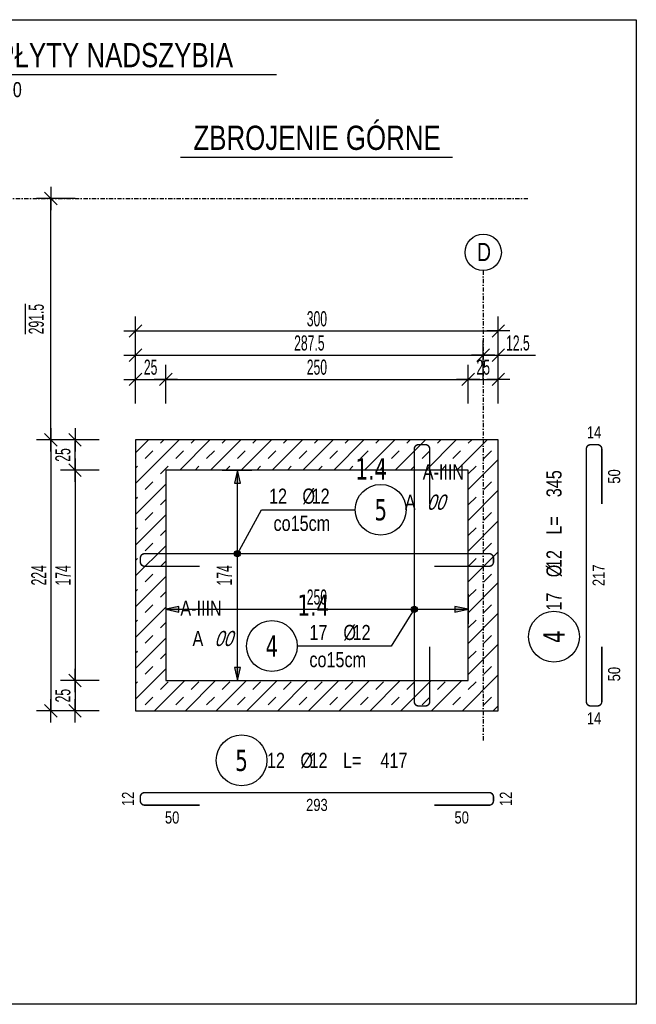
# Model space of a CAD drawing. Header units: millimetres. Extents: x -16329 to 169533, y -50079 to -15666.
# Tile 3 of 13: x -15711 to -15201, y -16480 to -15666. Entities that reach past the tile are written whole.
import ezdxf
from ezdxf.enums import TextEntityAlignment as Align

# ---------------------------------------------------------------- set-up
doc = ezdxf.new("R2010")
doc.units = ezdxf.units.MM
doc.header["$LTSCALE"] = 10
doc.linetypes.add('MO', pattern=[0.7, 0.35, -0.17, 0.01, -0.17])
doc.layers.add('BA_obw', color=230, linetype='Continuous', plot=False)
doc.layers.add('BZ_pom', color=6, linetype='Continuous', plot=False)
for name, color, linetype in [('BA_txs', 2, 'Continuous'), ('BA_wic', 1, 'Continuous'), ('BA_wym', 1, 'Continuous'), ('BD_osm', 1, 'MO'), ('BD_wig', 3, 'Continuous'), ('BZ_odn', 1, 'Continuous'), ('BZ_opi1', 7, 'Continuous'), ('BZ_opi2', 4, 'Continuous'), ('BZ_opi3', 30, 'Continuous'), ('BZ_opi4', 53, 'Continuous'), ('BZ_P_wid', 3, 'Continuous'), ('BZ_P_wyc', 134, 'Continuous'), ('BZ_sym', 7, 'Continuous'), ('BZ_szr', 1, 'Continuous'), ('BZ_txg', 3, 'Continuous'), ('BZ_txs', 2, 'Continuous'), ('BZ_wym', 1, 'Continuous')]:
    doc.layers.add(name, color=color, linetype=linetype)
doc.styles.add('BIKTBG', font='tahoma.ttf', dxfattribs={"width": 0.85})
doc.styles.add('BIKTC', font='bikromsw.shx', dxfattribs={"width": 0.85})
doc.styles.add('BIKTG', font='bikromsw.shx', dxfattribs={"width": 0.8})
doc.styles.add('BIKTS', font='bikromsw.shx', dxfattribs={"width": 0.8})
doc.styles.add('BIKWYM', font='bikromsw.shx', dxfattribs={"width": 0.6})
doc.dimstyles.new('BA_KR_50_cm', dxfattribs={"dimscale": 0.5, "dimtxt": 25, "dimasz": 1.666667, "dimexe": 24, "dimexo": 0, "dimgap": 0, "dimtad": 0, "dimdec": 1, "dimrnd": 0.5, "dimzin": 9, "dimdsep": 46, "dimtxsty": 'BIKWYM', "dimblk": 'WYM-KR', "dimcen": 0, "dimdle": 20, "dimclrd": 256, "dimclre": 256, "dimclrt": 7, "dimadec": 0, "dimazin": 0, "dimtfac": 0.033333, "dimtdec": 1, "dimtmove": 0, "dimatfit": 3, "dimldrblk": 'WYM-KR', "dimfxl": 1, "dimtvp": 0.8, "dimtolj": 1, "dimarcsym": 0})
doc.dimstyles.new('BZ_KP_50_cm', dxfattribs={"dimscale": 0.5, "dimtxt": 25, "dimasz": 1.666667, "dimexe": 24, "dimexo": 0, "dimgap": 0, "dimtad": 0, "dimdec": 1, "dimrnd": 0.5, "dimzin": 9, "dimdsep": 46, "dimtxsty": 'BIKWYM', "dimblk": 'WYM-KR', "dimblk1": 'WYM-KP', "dimblk2": 'WYM-KP', "dimsah": 1, "dimcen": 0, "dimdle": 20, "dimclrd": 256, "dimclre": 256, "dimclrt": 7, "dimadec": 0, "dimazin": 0, "dimtfac": 0.033333, "dimtdec": 1, "dimtmove": 0, "dimatfit": 3, "dimldrblk": 'WYM-KP', "dimfxl": 1, "dimtvp": 0.8, "dimtolj": 1, "dimarcsym": 0})
doc.dimstyles.new('BZ_ST_50_cm', dxfattribs={"dimscale": 0.5, "dimtxt": 25, "dimasz": 1.666667, "dimexe": 24, "dimexo": 0, "dimgap": 0, "dimtad": 0, "dimdec": 1, "dimrnd": 0.5, "dimdsep": 46, "dimtxsty": 'BIKWYM', "dimblk": 'WYM-ST', "dimcen": 0, "dimdle": 20, "dimclrd": 256, "dimclre": 256, "dimclrt": 7, "dimadec": 0, "dimazin": 0, "dimtfac": 0.033333, "dimtdec": 1, "dimtix": 1, "dimtmove": 2, "dimatfit": 3, "dimldrblk": 'WYM-ST', "dimfxl": 25, "dimfxlon": 1, "dimtvp": 0.8, "dimtolj": 1, "dimtzin": 0, "dimarcsym": 0})

# ---------------------------------------------------------------- blocks, each defined once
blk = doc.blocks.new('eoprz')
blk = doc.blocks.new('WYM-KR')
at = {"linetype": 'ByBlock'}
blk.add_line((11.52, 0), (-11.52, 0), dxfattribs=at)
at = {"color": 7, "linetype": 'ByBlock'}
blk.add_line((6.24, 6.24), (-6.24, -6.24), dxfattribs=at)
blk = doc.blocks.new('*D49')
at = {"layer": 'BA_wym', "lineweight": -2}
for p, q in [((-15614.79, -15983.31), (-15614.79, -15951.31)), ((-15589.79, -15983.31), (-15589.79, -15951.31)), ((-15613.95, -15963.31), (-15590.62, -15963.31))]:
    blk.add_line(p, q, dxfattribs=at)
at = {"layer": 'Defpoints', "color": 0, "lineweight": -2}
for p in [(-15589.79, -15963.31), (-15614.79, -16013.31), (-15589.79, -16038.31)]:
    blk.add_point(p, dxfattribs=at)
at = {"layer": 'BA_wym', "lineweight": -2, "xscale": 0.8333333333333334, "yscale": 0.8333333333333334, "zscale": 0.8333333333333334, "rotation": 180}
blk.add_blockref('WYM-KR', (-15614.79, -15963.31), dxfattribs=at)
at = {"layer": 'BA_wym', "lineweight": -2, "xscale": 0.8333333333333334, "yscale": 0.8333333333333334, "zscale": 0.8333333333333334}
blk.add_blockref('WYM-KR', (-15589.79, -15963.31), dxfattribs=at)
at = {"layer": 'BA_wym', "color": 7, "lineweight": -2, "insert": (-15602.29, -15953.31), "char_height": 12.5, "attachment_point": 5, "style": 'BIKWYM'}
blk.add_mtext('\\A1;25', dxfattribs=at)
blk = doc.blocks.new('*D50')
at = {"layer": 'BA_wym', "lineweight": -2}
for p, q in [((-15589.79, -15983.31), (-15589.79, -15951.31)), ((-15339.79, -15983.31), (-15339.79, -15951.31)), ((-15588.95, -15963.31), (-15340.62, -15963.31))]:
    blk.add_line(p, q, dxfattribs=at)
at = {"layer": 'Defpoints', "color": 0, "lineweight": -2}
for p in [(-15339.79, -15963.31), (-15589.79, -16038.31), (-15339.79, -16041.62)]:
    blk.add_point(p, dxfattribs=at)
at = {"layer": 'BA_wym', "lineweight": -2, "xscale": 0.8333333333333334, "yscale": 0.8333333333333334, "zscale": 0.8333333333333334, "rotation": 180}
blk.add_blockref('WYM-KR', (-15589.79, -15963.31), dxfattribs=at)
at = {"layer": 'BA_wym', "lineweight": -2, "xscale": 0.8333333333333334, "yscale": 0.8333333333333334, "zscale": 0.8333333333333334}
blk.add_blockref('WYM-KR', (-15339.79, -15963.31), dxfattribs=at)
at = {"layer": 'BA_wym', "color": 7, "lineweight": -2, "insert": (-15464.79, -15953.31), "char_height": 12.5, "attachment_point": 5, "style": 'BIKWYM'}
blk.add_mtext('\\A1;250', dxfattribs=at)
blk = doc.blocks.new('*D51')
at = {"layer": 'BA_wym', "lineweight": -2}
for p, q in [((-15339.79, -15983.31), (-15339.79, -15951.31)), ((-15314.79, -15983.31), (-15314.79, -15951.31)), ((-15338.95, -15963.31), (-15315.62, -15963.31))]:
    blk.add_line(p, q, dxfattribs=at)
at = {"layer": 'Defpoints', "color": 0, "lineweight": -2}
for p in [(-15314.79, -15963.31), (-15314.79, -16013.31), (-15339.79, -16041.62)]:
    blk.add_point(p, dxfattribs=at)
at = {"layer": 'BA_wym', "lineweight": -2, "xscale": 0.8333333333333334, "yscale": 0.8333333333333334, "zscale": 0.8333333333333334, "rotation": 180}
blk.add_blockref('WYM-KR', (-15339.79, -15963.31), dxfattribs=at)
at = {"layer": 'BA_wym', "lineweight": -2, "xscale": 0.8333333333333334, "yscale": 0.8333333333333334, "zscale": 0.8333333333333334}
blk.add_blockref('WYM-KR', (-15314.79, -15963.31), dxfattribs=at)
at = {"layer": 'BA_wym', "color": 7, "lineweight": -2, "insert": (-15327.29, -15953.31), "char_height": 12.5, "attachment_point": 5, "style": 'BIKWYM'}
blk.add_mtext('\\A1;25', dxfattribs=at)
blk = doc.blocks.new('*D52')
at = {"layer": 'BA_wym', "lineweight": -2}
for p, q in [((-15614.79, -15963.31), (-15614.79, -15931.31)), ((-15327.29, -15963.31), (-15327.29, -15931.31)), ((-15613.95, -15943.31), (-15328.12, -15943.31))]:
    blk.add_line(p, q, dxfattribs=at)
at = {"layer": 'Defpoints', "color": 0, "lineweight": -2}
for p in [(-15327.29, -15943.31), (-15327.29, -16013.31), (-15614.79, -16031.28)]:
    blk.add_point(p, dxfattribs=at)
at = {"layer": 'BA_wym', "lineweight": -2, "xscale": 0.8333333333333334, "yscale": 0.8333333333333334, "zscale": 0.8333333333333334, "rotation": 180}
blk.add_blockref('WYM-KR', (-15614.79, -15943.31), dxfattribs=at)
at = {"layer": 'BA_wym', "lineweight": -2, "xscale": 0.8333333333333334, "yscale": 0.8333333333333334, "zscale": 0.8333333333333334}
blk.add_blockref('WYM-KR', (-15327.29, -15943.31), dxfattribs=at)
at = {"layer": 'BA_wym', "color": 7, "lineweight": -2, "insert": (-15471.04, -15933.31), "char_height": 12.5, "attachment_point": 5, "style": 'BIKWYM'}
blk.add_mtext('\\A1;287.5', dxfattribs=at)
blk = doc.blocks.new('*D53')
at = {"layer": 'BA_wym', "lineweight": -2}
for p, q in [((-15327.29, -15963.31), (-15327.29, -15931.31)), ((-15314.79, -15963.31), (-15314.79, -15931.31)), ((-15328.12, -15943.31), (-15328.95, -15943.31)), ((-15327.29, -15943.31), (-15314.79, -15943.31)), ((-15313.95, -15943.31), (-15284.07, -15943.31))]:
    blk.add_line(p, q, dxfattribs=at)
at = {"layer": 'Defpoints', "color": 0, "lineweight": -2}
for p in [(-15314.79, -15943.31), (-15327.29, -16013.31), (-15314.79, -16031.28)]:
    blk.add_point(p, dxfattribs=at)
at = {"layer": 'BA_wym', "lineweight": -2, "xscale": 0.8333333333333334, "yscale": 0.8333333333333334, "zscale": 0.8333333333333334}
blk.add_blockref('WYM-KR', (-15327.29, -15943.31), dxfattribs=at)
at = {"layer": 'BA_wym', "lineweight": -2, "xscale": 0.8333333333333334, "yscale": 0.8333333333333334, "zscale": 0.8333333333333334, "rotation": 180}
blk.add_blockref('WYM-KR', (-15314.79, -15943.31), dxfattribs=at)
at = {"layer": 'BA_wym', "color": 7, "lineweight": -2, "insert": (-15298.6, -15933.31), "char_height": 12.5, "attachment_point": 5, "style": 'BIKWYM'}
blk.add_mtext('\\A1;12.5', dxfattribs=at)
blk = doc.blocks.new('*D54')
at = {"layer": 'BA_wym', "lineweight": -2}
for p, q in [((-15614.79, -15943.31), (-15614.79, -15911.31)), ((-15314.79, -15943.31), (-15314.79, -15911.31)), ((-15613.95, -15923.31), (-15315.62, -15923.31))]:
    blk.add_line(p, q, dxfattribs=at)
at = {"layer": 'Defpoints', "color": 0, "lineweight": -2}
for p in [(-15314.79, -15923.31), (-15614.79, -16013.31), (-15314.79, -16013.31)]:
    blk.add_point(p, dxfattribs=at)
at = {"layer": 'BA_wym', "lineweight": -2, "xscale": 0.8333333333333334, "yscale": 0.8333333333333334, "zscale": 0.8333333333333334, "rotation": 180}
blk.add_blockref('WYM-KR', (-15614.79, -15923.31), dxfattribs=at)
at = {"layer": 'BA_wym', "lineweight": -2, "xscale": 0.8333333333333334, "yscale": 0.8333333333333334, "zscale": 0.8333333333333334}
blk.add_blockref('WYM-KR', (-15314.79, -15923.31), dxfattribs=at)
at = {"layer": 'BA_wym', "color": 7, "lineweight": -2, "insert": (-15464.79, -15913.31), "char_height": 12.5, "attachment_point": 5, "style": 'BIKWYM'}
blk.add_mtext('\\A1;300', dxfattribs=at)
blk = doc.blocks.new('*D55')
at = {"layer": 'BA_wym', "lineweight": -2}
for p, q in [((-15644.79, -16013.31), (-15676.79, -16013.31)), ((-15664.79, -16037.47), (-15664.79, -16014.14)), ((-15644.79, -16038.31), (-15676.79, -16038.31))]:
    blk.add_line(p, q, dxfattribs=at)
at = {"layer": 'Defpoints', "color": 0, "lineweight": -2}
for p in [(-15664.79, -16013.31), (-15644.79, -16013.31), (-15644.79, -16038.31)]:
    blk.add_point(p, dxfattribs=at)
at = {"layer": 'BA_wym', "lineweight": -2, "xscale": 0.8333333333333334, "yscale": 0.8333333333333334, "zscale": 0.8333333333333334}
for p, rotation in [((-15664.79, -16013.31), 90), ((-15664.79, -16038.31), 270)]:
    blk.add_blockref('WYM-KR', p, dxfattribs=dict(at, rotation=rotation))
at = {"layer": 'BA_wym', "color": 7, "lineweight": -2, "insert": (-15674.79, -16025.81), "char_height": 12.5, "attachment_point": 5, "rotation": 90, "style": 'BIKWYM'}
blk.add_mtext('\\A1;25', dxfattribs=at)
blk = doc.blocks.new('*D56')
at = {"layer": 'BA_wym', "lineweight": -2}
for p, q in [((-15644.79, -16038.31), (-15676.79, -16038.31)), ((-15664.79, -16039.14), (-15664.79, -16211.47)), ((-15644.79, -16212.31), (-15676.79, -16212.31))]:
    blk.add_line(p, q, dxfattribs=at)
at = {"layer": 'Defpoints', "color": 0, "lineweight": -2}
for p in [(-15644.79, -16038.31), (-15664.79, -16212.31), (-15644.79, -16212.31)]:
    blk.add_point(p, dxfattribs=at)
at = {"layer": 'BA_wym', "lineweight": -2, "xscale": 0.8333333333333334, "yscale": 0.8333333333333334, "zscale": 0.8333333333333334}
for p, rotation in [((-15664.79, -16038.31), 90), ((-15664.79, -16212.31), 270)]:
    blk.add_blockref('WYM-KR', p, dxfattribs=dict(at, rotation=rotation))
at = {"layer": 'BA_wym', "color": 7, "lineweight": -2, "insert": (-15674.79, -16125.31), "char_height": 12.5, "attachment_point": 5, "rotation": 90, "style": 'BIKWYM'}
blk.add_mtext('\\A1;174', dxfattribs=at)
blk = doc.blocks.new('*D57')
at = {"layer": 'BA_wym', "lineweight": -2}
for p, q in [((-15644.79, -16212.31), (-15676.79, -16212.31)), ((-15664.79, -16213.14), (-15664.79, -16236.47)), ((-15644.79, -16237.31), (-15676.79, -16237.31))]:
    blk.add_line(p, q, dxfattribs=at)
at = {"layer": 'Defpoints', "color": 0, "lineweight": -2}
for p in [(-15644.79, -16212.31), (-15664.79, -16237.31), (-15644.79, -16237.31)]:
    blk.add_point(p, dxfattribs=at)
at = {"layer": 'BA_wym', "lineweight": -2, "xscale": 0.8333333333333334, "yscale": 0.8333333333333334, "zscale": 0.8333333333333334}
for p, rotation in [((-15664.79, -16212.31), 90), ((-15664.79, -16237.31), 270)]:
    blk.add_blockref('WYM-KR', p, dxfattribs=dict(at, rotation=rotation))
at = {"layer": 'BA_wym', "color": 7, "lineweight": -2, "insert": (-15674.79, -16224.81), "char_height": 12.5, "attachment_point": 5, "rotation": 90, "style": 'BIKWYM'}
blk.add_mtext('\\A1;25', dxfattribs=at)
blk = doc.blocks.new('*D58')
at = {"layer": 'BA_wym', "lineweight": -2}
for p, q in [((-15664.79, -16013.31), (-15696.79, -16013.31)), ((-15684.79, -16014.14), (-15684.79, -16236.47)), ((-15664.79, -16237.31), (-15696.79, -16237.31))]:
    blk.add_line(p, q, dxfattribs=at)
at = {"layer": 'Defpoints', "color": 0, "lineweight": -2}
for p in [(-15664.79, -16013.31), (-15684.79, -16237.31), (-15664.79, -16237.31)]:
    blk.add_point(p, dxfattribs=at)
at = {"layer": 'BA_wym', "lineweight": -2, "xscale": 0.8333333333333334, "yscale": 0.8333333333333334, "zscale": 0.8333333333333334}
for p, rotation in [((-15684.79, -16013.31), 90), ((-15684.79, -16237.31), 270)]:
    blk.add_blockref('WYM-KR', p, dxfattribs=dict(at, rotation=rotation))
at = {"layer": 'BA_wym', "color": 7, "lineweight": -2, "insert": (-15694.79, -16125.31), "char_height": 12.5, "attachment_point": 5, "rotation": 90, "style": 'BIKWYM'}
blk.add_mtext('\\A1;224', dxfattribs=at)
blk = doc.blocks.new('*D59')
at = {"layer": 'BA_wym', "lineweight": -2}
for p, q in [((-15664.79, -15813.74), (-15696.79, -15813.74)), ((-15684.79, -16012.47), (-15684.79, -15814.57)), ((-15664.79, -16013.31), (-15696.79, -16013.31))]:
    blk.add_line(p, q, dxfattribs=at)
at = {"layer": 'Defpoints', "color": 0, "lineweight": -2}
for p in [(-15684.79, -15813.74), (-15664.79, -15813.74), (-15664.79, -16013.31)]:
    blk.add_point(p, dxfattribs=at)
at = {"layer": 'BA_wym', "lineweight": -2, "xscale": 0.8333333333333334, "yscale": 0.8333333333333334, "zscale": 0.8333333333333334}
for p, rotation in [((-15684.79, -15813.74), 90), ((-15684.79, -16013.31), 270)]:
    blk.add_blockref('WYM-KR', p, dxfattribs=dict(at, rotation=rotation))
at = {"layer": 'BA_wym', "color": 7, "lineweight": -2, "insert": (-15696.79, -15913.52), "char_height": 12.5, "attachment_point": 5, "rotation": 90, "style": 'BIKWYM'}
blk.add_mtext('\\A1;\\O291.5', dxfattribs=at)
blk = doc.blocks.new('WYM-ST')
blk.add_hatch(color=256).paths.add_polyline_path([(-13, 2.88), (0, 0), (-13, -2.88)])
blk.add_lwpolyline([(0, 0), (-13, 2.88), (-13, -2.88), (0, 0)])
blk = doc.blocks.new('*D60')
at = {"layer": 'BZ_wym', "lineweight": -2}
for p, q in [((-15543.01, -16038.31), (-15518.51, -16038.31)), ((-15530.51, -16211.47), (-15530.51, -16039.14)), ((-15543.01, -16212.31), (-15518.51, -16212.31))]:
    blk.add_line(p, q, dxfattribs=at)
at = {"layer": 'Defpoints', "color": 0, "lineweight": -2}
for p in [(-15550.51, -16038.31), (-15530.51, -16038.31), (-15550.51, -16212.31)]:
    blk.add_point(p, dxfattribs=at)
at = {"layer": 'BZ_wym', "lineweight": -2, "xscale": 0.8333333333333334, "yscale": 0.8333333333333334, "zscale": 0.8333333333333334}
for p, rotation in [((-15530.51, -16038.31), 90), ((-15530.51, -16212.31), 270)]:
    blk.add_blockref('WYM-ST', p, dxfattribs=dict(at, rotation=rotation))
at = {"layer": 'BZ_wym', "color": 7, "lineweight": -2, "insert": (-15541.31, -16125.31), "char_height": 12.5, "attachment_point": 5, "rotation": 90, "style": 'BIKWYM'}
blk.add_mtext('\\A1;174', dxfattribs=at)
blk = doc.blocks.new('*D61')
at = {"layer": 'BZ_wym', "lineweight": -2}
for p, q in [((-15589.79, -16140.87), (-15589.79, -16165.37)), ((-15339.79, -16140.87), (-15339.79, -16165.37)), ((-15588.95, -16153.37), (-15340.62, -16153.37))]:
    blk.add_line(p, q, dxfattribs=at)
at = {"layer": 'Defpoints', "color": 0, "lineweight": -2}
for p in [(-15589.79, -16133.37), (-15339.79, -16133.37), (-15339.79, -16153.37)]:
    blk.add_point(p, dxfattribs=at)
at = {"layer": 'BZ_wym', "lineweight": -2, "xscale": 0.8333333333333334, "yscale": 0.8333333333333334, "zscale": 0.8333333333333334, "rotation": 180}
blk.add_blockref('WYM-ST', (-15589.79, -16153.37), dxfattribs=at)
at = {"layer": 'BZ_wym', "lineweight": -2, "xscale": 0.8333333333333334, "yscale": 0.8333333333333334, "zscale": 0.8333333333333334}
blk.add_blockref('WYM-ST', (-15339.79, -16153.37), dxfattribs=at)
at = {"layer": 'BZ_wym', "color": 7, "lineweight": -2, "insert": (-15464.79, -16143.37), "char_height": 12.5, "attachment_point": 5, "style": 'BIKWYM'}
blk.add_mtext('\\A1;250', dxfattribs=at)
blk = doc.blocks.new('WYM-KP')
blk.add_hatch(color=256).paths.add_polyline_path([(3, 0, 1), (-3, 0, 1)])
blk.add_circle((0, 0), 3)
blk = doc.blocks.new('bik_BlkOpPret', base_point=(1524.45, 7050.26))
at = {"layer": 'BZ_opi1', "style": 'BIKTS', "width": 0.6}
for tag, p in [('SZTUK', (1533.83, 7057.76)), ('PRZEDR_FI', (1554.72, 7057.76)), ('PRZEKROJ', (1563.29, 7057.76)), ('PRZEDR_L', (1533.83, 7024.01)), ('DLUGOSC', (1568.65, 7024.01)), ('UWAGA', (1533.83, 6997.76))]:
    blk.add_attdef(tag, p, '', height=18.75, dxfattribs=at)
at = {"layer": 'BZ_opi2', "style": 'BIKTBG', "width": 0.6}
blk.add_attdef('NUMER', text='', height=26.25, dxfattribs=at).set_placement((1620.77, 7050.26), align=Align.MIDDLE_CENTER)
at = {"layer": 'BZ_pom', "width": 0.6}
for tag, p, height, style in [('POZYCJA', (1589.27, 7087.76), 26.25, 'BIKTBG'), ('GATUNEK', (1630.22, 7087.76), 18.75, 'BIKTS'), ('METODA_L', (1639.09, 7050.26), 18.75, 'BIKTS'), ('EURO_KOD', (1663.74, 7050.26), 18.75, 'BIKTS')]:
    blk.add_attdef(tag, p, '', height=height, dxfattribs=dict(at, style=style))
at = {"layer": 'BZ_wym', "width": 0.6}
for tag, p, height, style, flags in [('PRZEDR_NR', (1533.83, 6969.63), 26.25, 'BIKTBG', 1), ('PRZEDR_SZT', (1533.83, 6941.51), 18.75, 'BIKTS', 1), ('TYP_PRETA', (1533.83, 6913.38), 18.75, 'BIKTS', 3), ('EURO_KOD_SEGMENTY', (1567.58, 6885.26), 18.75, 'BIKTS', 3), ('HAK_1', (1533.83, 6857.13), 18.75, 'BIKTS', 3), ('HAK_2', (1533.83, 6829.01), 18.75, 'BIKTS', 3), ('ID', (1533.83, 6800.88), 18.75, 'BIKTS', 3), ('ID_C', (1533.83, 6772.76), 18.75, 'BIKTS', 3), ('b_atr_0', (1533.83, 6744.63), 18.75, 'BIKTS', 3)]:
    blk.add_attdef(tag, p, '', height=height, dxfattribs=dict(at, style=style, flags=flags))
blk = doc.blocks.new('bik_BlkOpPretW', base_point=(-8229.32, 29338.93))
at = {"layer": 'BZ_opi2', "style": 'BIKTBG', "width": 0.8}
blk.add_attdef('NUMER', text='', height=35, dxfattribs=at).set_placement((-8167.32, 29338.93), align=Align.MIDDLE_CENTER)
at = {"layer": 'BZ_opi4', "style": 'BIKTS', "width": 0.8}
for tag, p in [('SZTUK', (-8124.28, 29326.43)), ('PRZEDR_FI', (-8050, 29326.43)), ('PRZEKROJ', (-8034.76, 29326.43)), ('PRZEDR_L', (-7979.52, 29326.43)), ('DLUGOSC', (-7917.62, 29326.43))]:
    blk.add_attdef(tag, p, '', height=25, dxfattribs=at)
at = {"layer": 'BZ_pom', "width": 0.8}
for tag, p, height, style, flags in [('POZYCJA', (-8124.28, 29288.93), 35, 'BIKTBG', 3), ('GATUNEK', (-8124.28, 29251.43), 25, 'BIKTS', 1), ('METODA_L', (-8124.28, 29176.43), 25, 'BIKTS', 3)]:
    blk.add_attdef(tag, p, '', height=height, dxfattribs=dict(at, style=style, flags=flags))
at = {"layer": 'BZ_wym', "width": 0.8}
for tag, p, height, style, flags in [('UWAGA', (-8124.28, 29213.93), 25, 'BIKTS', 1), ('TYP_PRETA', (-8124.28, 29138.93), 25, 'BIKTS', 3), ('PRZEDR_NR', (-8124.28, 29101.43), 35, 'BIKTBG', 1), ('PRZEDR_SZT', (-8124.28, 29063.93), 25, 'BIKTS', 1), ('EURO_KOD', (-8124.28, 29026.43), 25, 'BIKTS', 3), ('EURO_KOD_SEGMENTY', (-8070, 29026.43), 25, 'BIKTS', 3), ('HAK_1', (-8124.28, 28988.93), 25, 'BIKTS', 3), ('HAK_2', (-8124.28, 28951.43), 25, 'BIKTS', 3), ('ID', (-8124.28, 28913.93), 25, 'BIKTS', 3), ('ID_C', (-8124.28, 28876.43), 25, 'BIKTS', 3), ('b_atr_0', (-8124.28, 28838.93), 25, 'BIKTS', 3)]:
    blk.add_attdef(tag, p, '', height=height, dxfattribs=dict(at, style=style, flags=flags))

msp = doc.modelspace()

# ---------------------------------------------------------------- hatches: boundary and pattern name
at = {"layer": 'BZ_szr'}
h = msp.add_hatch(dxfattribs=at)
h.set_pattern_fill('BIK_ZELBET', color=8, scale=90, angle=45, pattern_type=2)
h.set_pattern_definition([(45, (-2605.323, 982.05), (-12.727922, 12.727922), []), (45, (-2611.687, 988.414), (-12.727922, 12.727922), [9, -9])])
h.paths.add_polyline_path([(-15614.84, -16237.31), (-15614.84, -16013.31), (-15314.79, -16013.31), (-15314.79, -16237.31)])
h.paths.add_polyline_path([(-15589.79, -16212.31), (-15589.79, -16038.31), (-15339.79, -16038.31), (-15339.79, -16212.31)], flags=16)

# ---------------------------------------------------------------- linework, layer by layer
at = {"layer": 'BA_obw', "lineweight": -2}
msp.add_lwpolyline([(-16329.28, -15665.97), (-15200.7, -15665.97), (-15200.7, -16479.98), (-16329.28, -16479.98)], close=True, dxfattribs=at)
at = {"layer": 'BA_wic'}
msp.add_circle((-15327.29, -15858.31), 15, dxfattribs=at)
at = {"layer": 'BD_osm'}
for points in [[(-15734.79, -15813.74), (-15289.79, -15813.74)], [(-15327.29, -15873.31), (-15327.29, -16262.31)]]:
    msp.add_lwpolyline(points, dxfattribs=at)
at = {"layer": 'BD_wig'}
for points in [[(-15614.79, -16237.31), (-15314.79, -16237.31), (-15314.79, -16013.31), (-15614.79, -16013.31)], [(-15589.79, -16212.31), (-15339.79, -16212.31), (-15339.79, -16038.31), (-15589.79, -16038.31)]]:
    msp.add_lwpolyline(points, close=True, dxfattribs=at)
at = {"layer": 'BZ_odn', "lineweight": -2}
for centre in [(-15412.03, -16071.11), (-15501.99, -16183.79)]:
    msp.add_circle(centre, 21, dxfattribs=at)
at = {"layer": 'BZ_odn', "color": 252, "lineweight": -2}
for centre in [(-15268.77, -16176.08), (-15527.09, -16278.3)]:
    msp.add_circle(centre, 21, dxfattribs=at)
at = {"layer": 'BZ_P_wid', "lineweight": -2, "const_width": 1.2}
for points in [[(-15371.52, -16066.31), (-15371.52, -16020.91, 0.414214), (-15375.12, -16017.31), (-15380.72, -16017.31, 0.414214), (-15384.32, -16020.91), (-15384.32, -16229.71, 0.414214), (-15380.72, -16233.31), (-15375.12, -16233.31, 0.414214), (-15371.52, -16229.71), (-15371.52, -16184.31)], [(-15367.79, -16117.83), (-15322.39, -16117.83, 0.414214), (-15318.79, -16114.23), (-15318.79, -16111.03, 0.414214), (-15322.39, -16107.43), (-15607.19, -16107.43, 0.414214), (-15610.79, -16111.03), (-15610.79, -16114.23, 0.414214), (-15607.19, -16117.83), (-15561.79, -16117.83)]]:
    msp.add_lwpolyline(points, format="xyb", dxfattribs=at)
at = {"layer": 'BZ_P_wyc', "linetype": 'Continuous', "lineweight": -2, "const_width": 1.2}
for points in [[(-15229.23, -16066.31), (-15229.23, -16020.91, 0.414214), (-15232.83, -16017.31), (-15238.43, -16017.31, 0.414214), (-15242.03, -16020.91), (-15242.03, -16229.71, 0.414214), (-15238.43, -16233.31), (-15232.83, -16233.31, 0.414214), (-15229.23, -16229.71), (-15229.23, -16184.31)], [(-15367.79, -16315.34), (-15322.39, -16315.34, 0.414214), (-15318.79, -16311.74), (-15318.79, -16308.54, 0.414214), (-15322.39, -16304.94), (-15607.19, -16304.94, 0.414214), (-15610.79, -16308.54), (-15610.79, -16311.74, 0.414214), (-15607.19, -16315.34), (-15561.79, -16315.34)]]:
    msp.add_lwpolyline(points, format="xyb", dxfattribs=at)
at = {"layer": 'BZ_txg'}
for points in [[(-15981.88, -15711.27), (-15498.22, -15711.27)], [(-15577.5, -15779.6), (-15352.61, -15779.6)]]:
    msp.add_lwpolyline(points, dxfattribs=at)

# ---------------------------------------------------------------- block references
at = {"lineweight": -2}
ref = msp.add_blockref('bik_BlkOpPret', (-15510.65, -16071.11), dxfattribs=at)
ref.add_attrib('NUMER', '5', dxfattribs={"layer": 'BZ_opi2', "lineweight": -2, "height": 17.5, "style": 'BIKTBG', "width": 0.8}).set_placement((-15412.03, -16071.11), align=Align.MIDDLE_CENTER)
ref.add_attrib('POZYCJA', '1.4', (-15433.03, -16046.11), dxfattribs={"layer": 'BZ_pom', "lineweight": -2, "height": 17.5, "style": 'BIKTBG', "width": 0.8})
ref.add_attrib('SZTUK', '12', (-15504.4, -16066.11), dxfattribs={"layer": 'BZ_opi1', "lineweight": -2, "height": 12.5, "style": 'BIKTS', "width": 0.8})
ref.add_attrib('GATUNEK', 'A-IIIN', (-15377.28, -16046.11), dxfattribs={"layer": 'BZ_pom', "lineweight": -2, "height": 12.5, "style": 'BIKTS', "width": 0.8})
ref.add_attrib('PRZEKROJ', '12', (-15469.16, -16066.11), dxfattribs={"layer": 'BZ_opi1', "lineweight": -2, "height": 12.5, "style": 'BIKTS', "width": 0.8})
ref.add_attrib('UWAGA', 'co15cm', (-15500.65, -16088.61), dxfattribs={"layer": 'BZ_opi1', "lineweight": -2, "height": 12.5, "style": 'BIKTS', "width": 0.8})
ref.add_attrib('METODA_L', 'A', (-15392.08, -16071.11), dxfattribs={"layer": 'BZ_pom', "lineweight": -2, "height": 12.5, "style": 'BIKTS', "width": 0.8})
ref.add_attrib('PRZEDR_FI', '%%c', (-15476.78, -16066.11), dxfattribs={"layer": 'BZ_opi1', "lineweight": -2, "height": 12.5, "style": 'BIKTS', "width": 0.8})
ref.add_attrib('EURO_KOD', '00', (-15373.98, -16071.11), dxfattribs={"layer": 'BZ_pom', "lineweight": -2, "height": 12.5, "style": 'BIKTS', "oblique": 18, "width": 0.8})
ref = msp.add_blockref('bik_BlkOpPretW', (-15268.77, -16207.08), dxfattribs=dict(at, rotation=90))
ref.add_attrib('NUMER', '4', dxfattribs={"layer": 'BZ_opi2', "lineweight": -2, "height": 17.5, "rotation": 90, "style": 'BIKTBG', "width": 0.8}).set_placement((-15268.77, -16176.08), align=Align.MIDDLE_CENTER)
ref.add_attrib('SZTUK', '17', (-15262.52, -16154.55), dxfattribs={"layer": 'BZ_opi4', "lineweight": -2, "height": 12.5, "rotation": 90, "style": 'BIKTS', "width": 0.8})
ref.add_attrib('PRZEKROJ', '12', (-15262.52, -16119.31), dxfattribs={"layer": 'BZ_opi4', "lineweight": -2, "height": 12.5, "rotation": 90, "style": 'BIKTS', "width": 0.8})
ref.add_attrib('DLUGOSC', '345', (-15262.52, -16060.74), dxfattribs={"layer": 'BZ_opi4', "lineweight": -2, "height": 12.5, "rotation": 90, "style": 'BIKTS', "width": 0.8})
ref.add_attrib('PRZEDR_FI', '%%c', (-15262.52, -16126.93), dxfattribs={"layer": 'BZ_opi4', "lineweight": -2, "height": 12.5, "rotation": 90, "style": 'BIKTS', "width": 0.8})
ref.add_attrib('PRZEDR_L', 'L=', (-15262.52, -16091.69), dxfattribs={"layer": 'BZ_opi4', "lineweight": -2, "height": 12.5, "rotation": 90, "style": 'BIKTS', "width": 0.8})
ref = msp.add_blockref('bik_BlkOpPret', (-15403.37, -16183.79), dxfattribs=at)
ref.add_attrib('NUMER', '4', dxfattribs={"layer": 'BZ_opi2', "lineweight": -2, "height": 17.5, "style": 'BIKTBG', "width": 0.8}).set_placement((-15501.99, -16183.79), align=Align.MIDDLE_CENTER)
ref.add_attrib('POZYCJA', '1.4', (-15480.99, -16158.79), dxfattribs={"layer": 'BZ_pom', "lineweight": -2, "height": 17.5, "style": 'BIKTBG', "width": 0.8})
ref.add_attrib('SZTUK', '17', (-15470.99, -16178.79), dxfattribs={"layer": 'BZ_opi1', "lineweight": -2, "height": 12.5, "style": 'BIKTS', "width": 0.8})
ref.add_attrib('GATUNEK', 'A-IIIN', (-15577.7, -16158.79), dxfattribs={"layer": 'BZ_pom', "lineweight": -2, "height": 12.5, "style": 'BIKTS', "width": 0.8})
ref.add_attrib('PRZEKROJ', '12', (-15435.28, -16178.79), dxfattribs={"layer": 'BZ_opi1', "lineweight": -2, "height": 12.5, "style": 'BIKTS', "width": 0.8})
ref.add_attrib('UWAGA', 'co15cm', (-15470.99, -16201.29), dxfattribs={"layer": 'BZ_opi1', "lineweight": -2, "height": 12.5, "style": 'BIKTS', "width": 0.8})
ref.add_attrib('METODA_L', 'A', (-15567.66, -16183.79), dxfattribs={"layer": 'BZ_pom', "lineweight": -2, "height": 12.5, "style": 'BIKTS', "width": 0.8})
ref.add_attrib('PRZEDR_FI', '%%c', (-15442.9, -16178.79), dxfattribs={"layer": 'BZ_opi1', "lineweight": -2, "height": 12.5, "style": 'BIKTS', "width": 0.8})
ref.add_attrib('EURO_KOD', '00', (-15549.56, -16183.79), dxfattribs={"layer": 'BZ_pom', "lineweight": -2, "height": 12.5, "style": 'BIKTS', "oblique": 18, "width": 0.8})
ref = msp.add_blockref('bik_BlkOpPretW', (-15558.09, -16278.3), dxfattribs=at)
ref.add_attrib('NUMER', '5', dxfattribs={"layer": 'BZ_opi2', "lineweight": -2, "height": 17.5, "style": 'BIKTBG', "width": 0.8}).set_placement((-15527.09, -16278.3), align=Align.MIDDLE_CENTER)
ref.add_attrib('SZTUK', '12', (-15506.08, -16284.55), dxfattribs={"layer": 'BZ_opi4', "lineweight": -2, "height": 12.5, "style": 'BIKTS', "width": 0.8})
ref.add_attrib('PRZEKROJ', '12', (-15470.84, -16284.55), dxfattribs={"layer": 'BZ_opi4', "lineweight": -2, "height": 12.5, "style": 'BIKTS', "width": 0.8})
ref.add_attrib('DLUGOSC', '417', (-15412.27, -16284.55), dxfattribs={"layer": 'BZ_opi4', "lineweight": -2, "height": 12.5, "style": 'BIKTS', "width": 0.8})
ref.add_attrib('PRZEDR_FI', '%%c', (-15478.46, -16284.55), dxfattribs={"layer": 'BZ_opi4', "lineweight": -2, "height": 12.5, "style": 'BIKTS', "width": 0.8})
ref.add_attrib('PRZEDR_L', 'L=', (-15443.22, -16284.55), dxfattribs={"layer": 'BZ_opi4', "lineweight": -2, "height": 12.5, "style": 'BIKTS', "width": 0.8})
at = {"layer": 'BZ_sym'}
ref = msp.add_blockref('eoprz', (-15740.39, -15711.27), dxfattribs=dict(at, xscale=0.5, yscale=0.5, zscale=0.5))
ref.add_attrib('Nazwa', 'POZ. 1.4 ZBROJENIE PŁYTY NADSZYBIA', dxfattribs={"layer": 'BZ_txg', "height": 20, "style": 'BIKTG', "width": 0.8}).set_placement((-15740.39, -15695.27), align=Align.MIDDLE_CENTER)
ref.add_attrib('Skala', 'Skala 1:50', dxfattribs={"layer": 'BZ_txs', "height": 12.5, "style": 'BIKTS', "width": 0.8}).set_placement((-15740.39, -15723.77), align=Align.MIDDLE_CENTER)
ref = msp.add_blockref('eoprz', (-15464.66, -15779.6), dxfattribs=dict(at, xscale=0.5, yscale=0.5, zscale=0.5))
ref.add_attrib('Nazwa', 'ZBROJENIE GÓRNE', dxfattribs={"layer": 'BZ_txg', "height": 20, "style": 'BIKTG', "width": 0.8}).set_placement((-15464.66, -15763.6), align=Align.MIDDLE_CENTER)

# ---------------------------------------------------------------- texts
at = {"layer": 'BA_txs', "style": 'BIKTS', "width": 0.8}
msp.add_text('D', height=15, dxfattribs=at).set_placement((-15332.43, -15865.53))
at = {"layer": 'BZ_opi3', "lineweight": -2, "style": 'BIKTC', "width": 0.8}
for s, rotation, p in [('14', 359.99985, (-15235.63, -16007.11)), ('50', 90, (-15219.03, -16043.61)), ('217', 90, (-15231.83, -16125.31)), ('50', 90, (-15219.03, -16207.01)), ('12', 89.99985, (-15620.99, -16310.14)), ('12', 90, (-15308.59, -16310.14))]:
    msp.add_text(s, height=10, rotation=rotation, dxfattribs=at).set_placement(p, align=Align.MIDDLE_CENTER)
for s, p in [('14', (-15235.63, -16243.51)), ('293', (-15464.79, -16315.14)), ('50', (-15584.49, -16325.54)), ('50', (-15345.09, -16325.54))]:
    msp.add_text(s, height=10, dxfattribs=at).set_placement(p, align=Align.MIDDLE_CENTER)

# ---------------------------------------------------------------- dimensions: what is measured, and where the dimension line sits
at = {"layer": 'BA_wym', "lineweight": -2}
dim = msp.add_linear_dim(base=(-15684.79, -15813.74), p1=(-15664.79, -16013.31), p2=(-15664.79, -15813.74), angle=90, text='\\O291.5', dimstyle='BA_KR_50_cm', override={"dimatfit": 1}, dxfattribs=at)
dim.commit()
dim.dimension.update_dxf_attribs({"geometry": '*D59', "text_midpoint": (-15696.79, -15913.52)})
for base, p1, p2, override, picture, middle in [((-15314.79, -15923.31), (-15614.79, -16013.31), (-15314.79, -16013.31), {"dimatfit": 1, "dimfxl": 40, "dimfxlon": 1}, '*D54', (-15464.79, -15913.31)), ((-15327.29, -15943.31), (-15614.79, -16031.28), (-15327.29, -16013.31), {"dimatfit": 1, "dimfxl": 40, "dimfxlon": 1}, '*D52', (-15471.04, -15933.31)), ((-15314.79, -15943.31), (-15327.29, -16013.31), (-15314.79, -16031.28), {"dimtmove": 0, "dimatfit": 1, "dimfxl": 40, "dimfxlon": 1}, '*D53', (-15298.6, -15933.31)), ((-15589.79, -15963.31), (-15614.79, -16013.31), (-15589.79, -16038.31), {"dimatfit": 1, "dimfxl": 40, "dimfxlon": 1}, '*D49', (-15602.29, -15953.31)), ((-15339.79, -15963.31), (-15589.79, -16038.31), (-15339.79, -16041.62), {"dimtmove": 1, "dimatfit": 1, "dimfxl": 40, "dimfxlon": 1}, '*D50', (-15464.79, -15953.31)), ((-15314.79, -15963.31), (-15339.79, -16041.62), (-15314.79, -16013.31), {"dimtmove": 1, "dimatfit": 1, "dimfxl": 40, "dimfxlon": 1}, '*D51', (-15327.29, -15953.31))]:
    dim = msp.add_linear_dim(base=base, p1=p1, p2=p2, dimstyle='BA_KR_50_cm', override=override, dxfattribs=at)
    dim.commit()
    dim.dimension.update_dxf_attribs({"geometry": picture, "text_midpoint": middle})
for base, p1, p2, picture, middle in [((-15684.79, -16237.31), (-15664.79, -16013.31), (-15664.79, -16237.31), '*D58', (-15694.79, -16125.31)), ((-15664.79, -16013.31), (-15644.79, -16038.31), (-15644.79, -16013.31), '*D55', (-15674.79, -16025.81)), ((-15664.79, -16212.31), (-15644.79, -16038.31), (-15644.79, -16212.31), '*D56', (-15674.79, -16125.31)), ((-15664.79, -16237.31), (-15644.79, -16212.31), (-15644.79, -16237.31), '*D57', (-15674.79, -16224.81))]:
    dim = msp.add_linear_dim(base=base, p1=p1, p2=p2, angle=90, dimstyle='BA_KR_50_cm', override={"dimatfit": 1}, dxfattribs=at)
    dim.commit()
    dim.dimension.update_dxf_attribs({"geometry": picture, "text_midpoint": middle})
at = {"layer": 'BZ_wym', "lineweight": -2}
dim = msp.add_linear_dim(base=(-15530.51, -16038.31), p1=(-15550.51, -16212.31), p2=(-15550.51, -16038.31), angle=90, dimstyle='BZ_ST_50_cm', dxfattribs=at)
dim.commit()
dim.dimension.update_dxf_attribs({"geometry": '*D60', "text_midpoint": (-15541.31, -16125.31), "dimtype": 160})
dim = msp.add_linear_dim(base=(-15339.79, -16153.37), p1=(-15589.79, -16133.37), p2=(-15339.79, -16133.37), dimstyle='BZ_ST_50_cm', override={"dimblk": 'WYM-ST'}, dxfattribs=at)
dim.commit()
dim.dimension.update_dxf_attribs({"geometry": '*D61', "text_midpoint": (-15464.79, -16143.37)})

# ---------------------------------------------------------------- leaders
at = {"layer": 'BZ_odn', "lineweight": -2}
for points in [[(-15530.51, -16107.43), (-15510.65, -16071.11), (-15433.03, -16071.11)], [(-15384.32, -16153.37), (-15403.37, -16183.79), (-15480.99, -16183.79)]]:
    msp.add_leader(points, dimstyle='BZ_KP_50_cm', dxfattribs=at)

doc.saveas('drawing.dxf')
